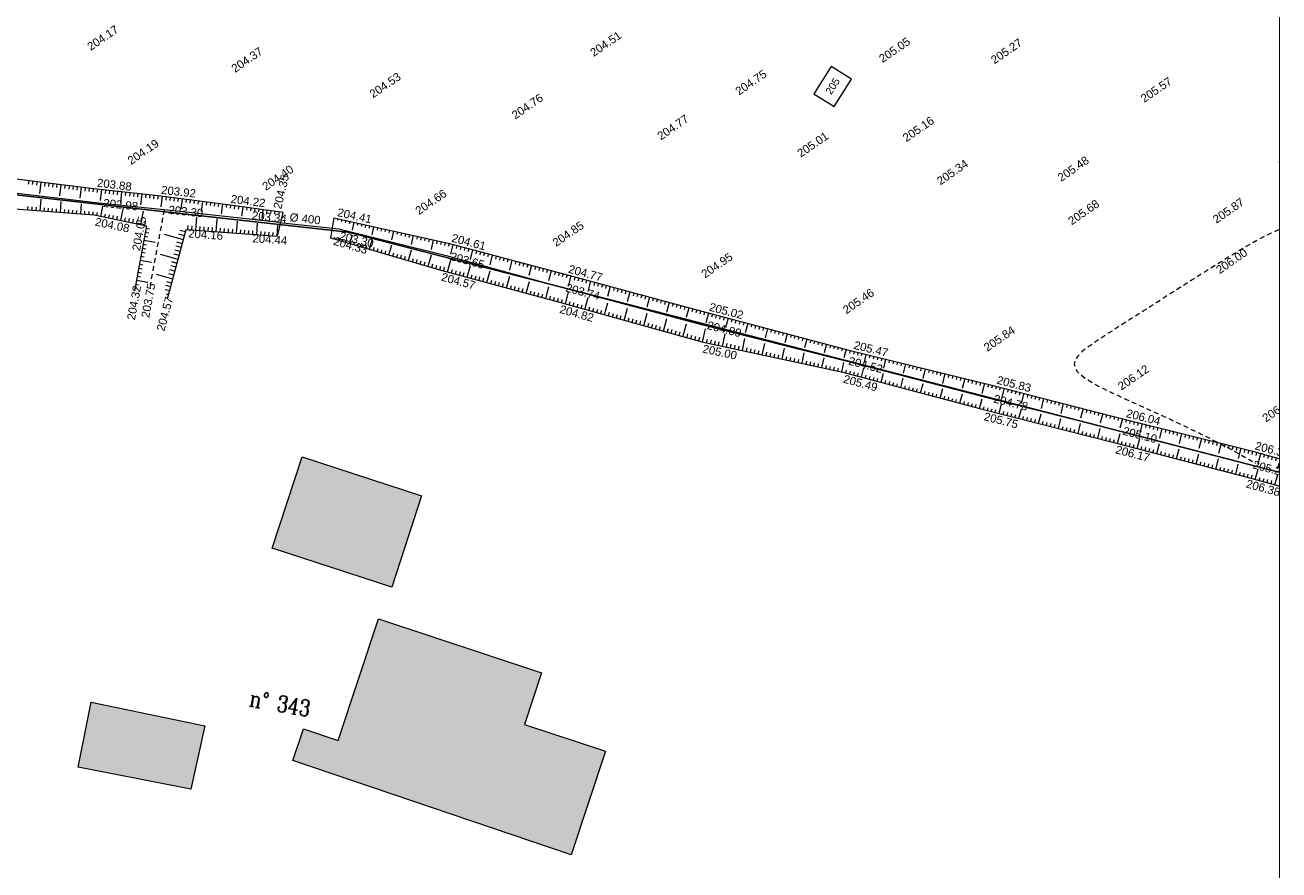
# Model space of a CAD drawing. Header units: millimetres. Extents: x -446952 to 537903, y -185749 to 168493.
# Tile 149 of 155: x 383822 to 537903, y -103947 to -182. Entities that reach past the tile are written whole.
import ezdxf
from ezdxf.xclip import XClip

# ---------------------------------------------------------------- set-up
doc = ezdxf.new("R2010")
doc.units = ezdxf.units.MM
doc.header["$MEASUREMENT"] = 0
doc.header["$XCLIPFRAME"] = 0
doc.linetypes.add('FOSSE', pattern=[1000, 600, -400])
doc.linetypes.add('Wipeout_Contour', pattern=[1000, 0, -1000])
for name, color, linetype in [('02 AF-17-0322 ZAE POMME- CHANTIER-2018-09-26_2_2D - Dessins placés - Géomètre.2D', 7, 'Continuous'), ('02 AF-17-0322 ZAE POMME- CHANTIER-2018-09-26_2_X-PAP-PL_PT_1_TN décapé', 7, 'Continuous'), ('02 AF-17-0322 ZAE POMME- CHANTIER-2018-09-26_2_X-PTS TOPO-TEXTE TOPOALT', 7, 'Continuous'), ('02 AF-17-0322 ZAE POMME- CHANTIER-2018-09-26_2_X-PTS TOPO-TOPOPOINT', 7, 'Continuous'), ('02 AF-17-0322 ZAE POMME- CHANTIER-2018-09-26_2_Y - FDP TOPO-LIMITES_ 98061', 7, 'Continuous'), ('02 AF-17-0322 ZAE POMME- CHANTIER-2018-09-26_2_Y-FDP TOPO-CAD_BATI', 7, 'Continuous'), ('02 AF-17-0322 ZAE POMME- CHANTIER-2018-09-26_2_Y-FDP TOPO-CADASTRE_NUMERO', 7, 'Continuous'), ('02 AF-17-0322 ZAE POMME- CHANTIER-2018-09-26_2_Y-FDP TOPO-CN_1_00', 7, 'Continuous'), ('02 AF-17-0322 ZAE POMME- CHANTIER-2018-09-26_2_Y-FDP TOPO-CN_Cotation', 7, 'Continuous'), ('02 AF-17-0322 ZAE POMME- CHANTIER-2018-09-26_2_Y-FDP TOPO-CN_Cotation Cache des textes', 7, 'Continuous'), ('02 AF-17-0322 ZAE POMME- CHANTIER-2018-09-26_2_Y-FDP TOPO-TOP_AXE_FOSSE', 7, 'Continuous'), ('02 AF-17-0322 ZAE POMME- CHANTIER-2018-09-26_2_Y-FDP TOPO-TOP_BARBULE', 7, 'Continuous'), ('02 AF-17-0322 ZAE POMME- CHANTIER-2018-09-26_2_Y-FDP TOPO-TOP_TALUS', 7, 'Continuous'), ('02 AF-17-0322 ZAE POMME- CHANTIER-2018-09-26_2_Y-RESEAU EXISTANT FDP-TOP_PLUVIAL_400', 7, 'Continuous'), ('02 AF-17-0322 ZAE POMME- CHANTIER-2018-09-26_2_Y-RESEAU EXISTANT FDP-TOP_PLUVIAL_TEXTE', 7, 'Continuous'), ('2D - Dessins placés - Géomètre.2D', 7, 'Continuous')]:
    doc.layers.add(name, color=color, linetype=linetype)
doc.styles.add('STYLE_GENERE_4', font='txt')
doc.styles.add('STYLE_GENERE_5', font='Complex.shx')

# ---------------------------------------------------------------- blocks, each defined once
blk = doc.blocks.new('Dessin_1_2', base_point=(-56559339, -2771872408))
at = {"color": 254, "linetype": 'Wipeout_Contour', "lineweight": 0, "ltscale": 2094265.569888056}
blk.add_wipeout([(-446952, -185749), (537903, -185749), (537903, 168493), (-446952, 168064)], dxfattribs=at).dxf.layer = '02 AF-17-0322 ZAE POMME- CHANTIER-2018-09-26_2_2D - Dessins placés - Géomètre.2D'
at = {"layer": '02 AF-17-0322 ZAE POMME- CHANTIER-2018-09-26_2_Y-FDP TOPO-CAD_BATI', "linetype": 'Continuous', "lineweight": 15}
for points in [[(417857, -53216), (414203, -64429), (428877, -69219), (432540, -58000)], [(416741, -90506), (450923, -102091), (455141, -89374), (445178, -86069), (447276, -79747), (427256, -73105), (422301, -88036), (418032, -86614)], [(391943, -83352), (390347, -91326), (404195, -94019), (405928, -86230)]]:
    blk.add_hatch(color=171, dxfattribs=at).paths.add_polyline_path(points)
at = {"layer": '02 AF-17-0322 ZAE POMME- CHANTIER-2018-09-26_2_X-PTS TOPO-TOPOPOINT', "color": 14, "linetype": 'Continuous', "lineweight": 15, "true_color": 0xa80f02}
for p, q in [((390948, -2508), (390948, -2508)), ((452753, -3243), (452753, -3243)), ((488242, -3990), (488242, -3990)), ((502000, -4140), (502000, -4140)), ((408674, -5199), (408674, -5199)), ((425642, -8318), (425642, -8318)), ((470599, -7987), (470599, -7987)), ((520404, -8883), (520404, -8883)), ((443118, -10927), (443118, -10927)), ((461005, -13492), (461005, -13492)), ((491169, -13714), (491169, -13714)), ((395911, -16513), (395911, -16513)), ((478194, -15614), (478194, -15614)), ((537331, -16947), (537331, -16947)), ((412456, -19687), (412456, -19687)), ((495363, -19006), (495364, -19006)), ((510202, -18587), (510202, -18587)), ((392291, -20288), (392291, -20288)), ((400181, -21169), (400181, -21169)), ((392898, -22073), (392898, -22073)), ((400902, -22893), (400902, -22893)), ((408720, -22274), (408720, -22274)), ((431272, -22669), (431272, -22669)), ((392322, -23507), (392322, -23507)), ((415078, -24441), (415078, -24441)), ((415523, -23197), (415523, -23197)), ((421770, -23860), (421771, -23860)), ((511480, -23926), (511480, -23926)), ((529272, -23729), (529272, -23729)), ((398733, -24855), (398733, -24855)), ((403619, -25293), (403619, -25293)), ((414839, -26110), (414839, -26110)), ((422384, -25219), (422384, -25219)), ((421341, -26314), (421341, -26314)), ((435797, -26981), (435797, -26981)), ((448132, -26580), (448132, -26580)), ((435562, -28498), (435562, -28498)), ((434929, -30268), (434929, -30268)), ((450140, -30794), (450140, -30793)), ((466416, -30440), (466417, -30440)), ((529670, -29922), (529670, -29922)), ((399185, -32123), (399185, -32123)), ((397285, -32808), (397285, -32808)), ((401331, -33793), (401331, -33793)), ((449748, -32365), (449748, -32365)), ((449480, -34231), (449481, -34231)), ((483808, -34846), (483809, -34846)), ((467450, -35454), (467450, -35454)), ((467122, -36990), (467122, -36990)), ((466978, -39100), (466978, -39100)), ((501120, -39462), (501120, -39462)), ((484503, -41359), (484503, -41359)), ((485231, -40159), (485231, -40159)), ((484333, -42796), (484333, -42796)), ((502802, -44430), (502802, -44430)), ((517591, -44222), (517591, -44222)), ((502332, -46022), (502332, -46022)), ((501589, -47411), (501589, -47411)), ((518702, -48537), (518702, -48537)), ((535349, -48139), (535349, -48139)), ((518206, -49959), (518206, -49959)), ((517779, -51478), (517779, -51478)), ((534522, -52490), (534522, -52490)), ((534196, -54094), (534196, -54094)), ((533836, -55667), (533836, -55667))]:
    blk.add_line(p, q, dxfattribs=at)
at = {"layer": '02 AF-17-0322 ZAE POMME- CHANTIER-2018-09-26_2_Y - FDP TOPO-LIMITES_ 98061', "color": 14, "linetype": 'Continuous', "lineweight": 15, "true_color": 0xa80f02, "flags": 128}
for points in [[(537903, -55089), (423536, -25618), (401416, -23168), (362518, -18746), (316405, -13756), (331142, 80568), (334913, 102715), (428557, 136207), (537903, 166187)], [(485611, -185749), (479271, -184342), (458993, -180658), (294447, -150768), (310076, -57695), (316405, -13756), (362518, -18746), (401416, -23168), (423536, -25618), (537903, -55089)]]:
    blk.add_lwpolyline(points, dxfattribs=at)
at = {"layer": '02 AF-17-0322 ZAE POMME- CHANTIER-2018-09-26_2_Y-FDP TOPO-CAD_BATI', "color": 171, "linetype": 'Continuous', "lineweight": 15, "flags": 128}
for points in [[(417858, -53217), (432540, -58001), (428878, -69220), (414203, -64430)], [(416741, -90506), (418032, -86614), (422302, -88036), (427257, -73105), (447277, -79748), (445179, -86069), (455142, -89374), (450924, -102092)], [(391944, -83353), (405928, -86231), (404195, -94020), (390348, -91327)]]:
    blk.add_lwpolyline(points, close=True, dxfattribs=at)
at = {"layer": '02 AF-17-0322 ZAE POMME- CHANTIER-2018-09-26_2_Y-FDP TOPO-CN_1_00', "color": 14, "linetype": 'FOSSE', "lineweight": 15, "true_color": 0xa80f02, "flags": 128}
blk.add_lwpolyline([(537903, -25320), (537670, -25416), (536940, -25747), (536199, -26109), (535435, -26508), (534635, -26947), (533790, -27432), (532888, -27966), (531920, -28553), (530875, -29199), (529742, -29908), (528511, -30683), (527178, -31526), (525766, -32421), (524306, -33348), (522826, -34290), (521358, -35226), (519930, -36137), (518573, -37004), (517317, -37809), (516187, -38536), (515200, -39191), (514363, -39787), (513690, -40333), (513189, -40842), (512872, -41324), (512750, -41791), (512832, -42252), (513127, -42720), (513627, -43200), (514323, -43700), (515204, -44226), (516261, -44783), (517483, -45379), (518860, -46020), (520383, -46712), (522037, -47460), (523799, -48262), (525639, -49115), (527531, -50015), (529447, -50959), (531357, -51945), (533235, -52967), (535052, -54023)], dxfattribs=at)
at = {"layer": '02 AF-17-0322 ZAE POMME- CHANTIER-2018-09-26_2_Y-FDP TOPO-TOP_AXE_FOSSE', "color": 14, "linetype": 'Continuous', "lineweight": 15, "true_color": 0xa80f02, "flags": 128}
for points in [[(415078, -24441), (400902, -22893), (392898, -22073), (377951, -20279), (365494, -18783), (348138, -16697), (332420, -15349), (316792, -13212)], [(422384, -25219), (435562, -28498), (449748, -32365), (467122, -36990), (484503, -41359), (502332, -46022), (518206, -49959), (534196, -54094), (537903, -55089)]]:
    blk.add_lwpolyline(points, dxfattribs=at)
at = {"layer": '02 AF-17-0322 ZAE POMME- CHANTIER-2018-09-26_2_Y-FDP TOPO-TOP_AXE_FOSSE', "color": 14, "linetype": 'FOSSE', "lineweight": 15, "true_color": 0xa80f02, "flags": 128}
blk.add_lwpolyline([(400902, -22893), (399185, -32123)], dxfattribs=at)
at = {"layer": '02 AF-17-0322 ZAE POMME- CHANTIER-2018-09-26_2_Y-FDP TOPO-TOP_BARBULE', "color": 14, "linetype": 'Continuous', "lineweight": 15, "true_color": 0xa80f02}
for p, q in [((384266, -19304), (384216, -19714)), ((384762, -19365), (384712, -19774)), ((385258, -19425), (385208, -19835)), ((385755, -19486), (385587, -20850)), ((386251, -19547), (386201, -19956)), ((386747, -19608), (386697, -20016)), ((387243, -19669), (387193, -20077)), ((387740, -19730), (387690, -20138)), ((388236, -19791), (388069, -21149)), ((388732, -19851), (388682, -20259)), ((389229, -19912), (389179, -20319)), ((389725, -19973), (389675, -20380)), ((390221, -20034), (390171, -20440)), ((390717, -20095), (390552, -21448)), ((391214, -20156), (391164, -20561)), ((391710, -20216), (391660, -20622)), ((392206, -20277), (392157, -20682)), ((392703, -20334), (392658, -20740)), ((393200, -20389), (393049, -21746)), ((393697, -20445), (393652, -20851)), ((394194, -20500), (394149, -20905)), ((394691, -20556), (394646, -20959)), ((395188, -20611), (395143, -21014)), ((395685, -20667), (395535, -22005)), ((396181, -20722), (396137, -21123)), ((396678, -20778), (396634, -21177)), ((397175, -20833), (397131, -21231)), ((397672, -20889), (397628, -21286)), ((398169, -20944), (398022, -22264)), ((398666, -21000), (398622, -21394)), ((399163, -21055), (399119, -21449)), ((399660, -21111), (399616, -21503)), ((400157, -21166), (400113, -21558)), ((400653, -21230), (400485, -22523)), ((401149, -21294), (401099, -21679)), ((401644, -21358), (401595, -21741)), ((402140, -21422), (402091, -21802)), ((402636, -21487), (402587, -21864)), ((403132, -21551), (402970, -22801)), ((384179, -22887), (384212, -22445)), ((384677, -22925), (384710, -22488)), ((385176, -22963), (385209, -22531)), ((385674, -23001), (385782, -21578)), ((386173, -23039), (386205, -22617)), ((386671, -23077), (386703, -22661)), ((387170, -23115), (387201, -22704)), ((387668, -23153), (387699, -22747)), ((388167, -23191), (388269, -21855)), ((388666, -23229), (388696, -22833)), ((389164, -23267), (389194, -22876)), ((389663, -23305), (389692, -22919)), ((390161, -23343), (390190, -22963)), ((390660, -23381), (390755, -22131)), ((391158, -23419), (391186, -23049)), ((391657, -23456), (391685, -23092)), ((393137, -23678), (393397, -22440)), ((395584, -24193), (395887, -22748)), ((398030, -24707), (398377, -23056)), ((403628, -21615), (403580, -21988)), ((404124, -21679), (404076, -22050)), ((404620, -21743), (404572, -22111)), ((405115, -21807), (405068, -22173)), ((405611, -21872), (405455, -23083)), ((406107, -21936), (406060, -22297)), ((406603, -22000), (406557, -22359)), ((407099, -22064), (407053, -22420)), ((407595, -22128), (407549, -22482)), ((408091, -22193), (407939, -23364)), ((408587, -22257), (408541, -22606)), ((409082, -22323), (409035, -22669)), ((409577, -22391), (409531, -22734)), ((410073, -22458), (410027, -22798)), ((410568, -22526), (410416, -23647)), ((411064, -22593), (411018, -22926)), ((411559, -22661), (411514, -22991)), ((412055, -22728), (412010, -23055)), ((412550, -22796), (412506, -23119)), ((413045, -22863), (412900, -23932)), ((413541, -22930), (413498, -23248)), ((414036, -22998), (413994, -23312)), ((414532, -23065), (414489, -23377)), ((392155, -23494), (392183, -23135)), ((392648, -23576), (392723, -23217)), ((393626, -23781), (393707, -23397)), ((394116, -23884), (394199, -23488)), ((394605, -23987), (394691, -23578)), ((395094, -24090), (395183, -23669)), ((396073, -24295), (396167, -23850)), ((396562, -24398), (396659, -23940)), ((397052, -24501), (397151, -24031)), ((397541, -24604), (397642, -24121)), ((398520, -24810), (398626, -24302)), ((404813, -25380), (404932, -23745)), ((407307, -25561), (407421, -23998)), ((409800, -25743), (409909, -24252)), ((412293, -25925), (412397, -24506)), ((415027, -23133), (414985, -23441)), ((422259, -23969), (422224, -24125)), ((422747, -24077), (422684, -24358)), ((423235, -24186), (423172, -24469)), ((423723, -24295), (423659, -24581)), ((424211, -24403), (423997, -25366)), ((424699, -24512), (424634, -24804)), ((425187, -24620), (425121, -24915)), ((398504, -26115), (398921, -26192)), ((398593, -25624), (399011, -25700)), ((398683, -25132), (399101, -25208)), ((403280, -26551), (400950, -25923)), ((403410, -26068), (402702, -25877)), ((403540, -25585), (402823, -25392)), ((403816, -25307), (403852, -24808)), ((404315, -25343), (404351, -24849)), ((405312, -25416), (405347, -24930)), ((405811, -25452), (405846, -24970)), ((406309, -25489), (406344, -25011)), ((406808, -25525), (406842, -25052)), ((407805, -25598), (407839, -25133)), ((408304, -25634), (408337, -25174)), ((408803, -25670), (408836, -25214)), ((409301, -25707), (409334, -25255)), ((410299, -25779), (410331, -25336)), ((410797, -25816), (410829, -25377)), ((411296, -25852), (411328, -25418)), ((411795, -25888), (411826, -25458)), ((412792, -25961), (412823, -25540)), ((413291, -25997), (413321, -25580)), ((413789, -26034), (413819, -25621)), ((414288, -26070), (414318, -25662)), ((414787, -26107), (414885, -24759)), ((423741, -27012), (424057, -25927)), ((425675, -24729), (425609, -25027)), ((426163, -24837), (426096, -25138)), ((426651, -24946), (426426, -25958)), ((427139, -25055), (427071, -25361)), ((427627, -25163), (427558, -25473)), ((428115, -25272), (428046, -25584)), ((428603, -25380), (428533, -25696)), ((429091, -25489), (428855, -26550)), ((429580, -25598), (429508, -25919)), ((430068, -25706), (429996, -26030)), ((430556, -25815), (430483, -26142)), ((431044, -25923), (430970, -26253)), ((431532, -26032), (431285, -27141)), ((432020, -26140), (431945, -26476)), ((398235, -27591), (398651, -27667)), ((398325, -27099), (398741, -27175)), ((398414, -26607), (399805, -26861)), ((403021, -27516), (402340, -27333)), ((403151, -27033), (402461, -26848)), ((421821, -26454), (421885, -26231)), ((422301, -26593), (422392, -26281)), ((422781, -26733), (422873, -26416)), ((423261, -26873), (423354, -26552)), ((424221, -27152), (424317, -26822)), ((424701, -27292), (424799, -26957)), ((425181, -27432), (425280, -27092)), ((425661, -27571), (425761, -27227)), ((426142, -27711), (426479, -26550)), ((426622, -27851), (426724, -27498)), ((427102, -27990), (427206, -27633)), ((428542, -28409), (428902, -27173)), ((432508, -26249), (432433, -26588)), ((432996, -26358), (432920, -26699)), ((433484, -26466), (433407, -26811)), ((433972, -26575), (433714, -27733)), ((434460, -26683), (434382, -27034)), ((434948, -26792), (434870, -27145)), ((435436, -26901), (435357, -27257)), ((435923, -27014), (435829, -27369)), ((436406, -27143), (436092, -28326)), ((436890, -27271), (436795, -27627)), ((437373, -27400), (437278, -27756)), ((437856, -27528), (437761, -27885)), ((438339, -27657), (438244, -28014)), ((397966, -29067), (399349, -29319)), ((398056, -28575), (398471, -28651)), ((398145, -28083), (398561, -28159)), ((402631, -28965), (400453, -28379)), ((402501, -29447), (401857, -29274)), ((402761, -28482), (402098, -28304)), ((402891, -27999), (402219, -27818)), ((427582, -28130), (427687, -27768)), ((428062, -28270), (428169, -27903)), ((429022, -28549), (429131, -28173)), ((429502, -28689), (429613, -28309)), ((429982, -28828), (430094, -28444)), ((430462, -28968), (430576, -28579)), ((430942, -29108), (431324, -27796)), ((431423, -29247), (431538, -28849)), ((431903, -29387), (432020, -28984)), ((432383, -29527), (432501, -29120)), ((432863, -29667), (432983, -29255)), ((433343, -29806), (433747, -28419)), ((435747, -30491), (436141, -29045)), ((438822, -27785), (438505, -28980)), ((439306, -27913), (439210, -28273)), ((439789, -28042), (439693, -28402)), ((440272, -28170), (440176, -28531)), ((440755, -28299), (440659, -28660)), ((441239, -28427), (440918, -29635)), ((441722, -28556), (441625, -28919)), ((442205, -28684), (442108, -29048)), ((442688, -28813), (442591, -29177)), ((443171, -28941), (443074, -29306)), ((443655, -29070), (443331, -30289)), ((444138, -29198), (444040, -29564)), ((397697, -30543), (398111, -30618)), ((397787, -30051), (398201, -30126)), ((397877, -29559), (398291, -29634)), ((402111, -30896), (401494, -30730)), ((402241, -30413), (401615, -30245)), ((402371, -29930), (401736, -29759)), ((433823, -29946), (433945, -29525)), ((434303, -30086), (434427, -29660)), ((434783, -30225), (434908, -29795)), ((435265, -30359), (435383, -29925)), ((436230, -30622), (436348, -30188)), ((436712, -30753), (436830, -30320)), ((437195, -30885), (437313, -30451)), ((437677, -31016), (437795, -30582)), ((438159, -31148), (438553, -29702)), ((440572, -31805), (440965, -30359)), ((444621, -29326), (444523, -29694)), ((445104, -29455), (445006, -29823)), ((445588, -29583), (445490, -29952)), ((446071, -29712), (445743, -30943)), ((446554, -29840), (446456, -30210)), ((447037, -29969), (446939, -30340)), ((447520, -30097), (447422, -30469)), ((448004, -30226), (447905, -30598)), ((448487, -30354), (448156, -31598)), ((448970, -30482), (448871, -30856)), ((449453, -30611), (449354, -30985)), ((449937, -30739), (449837, -31115)), ((397429, -32018), (397755, -32078)), ((397518, -31526), (398894, -31777)), ((397608, -31035), (398021, -31110)), ((401981, -31379), (399957, -30834)), ((401721, -32344), (401132, -32186)), ((401851, -31862), (401253, -31701)), ((438642, -31279), (438760, -30845)), ((439124, -31410), (439242, -30977)), ((439607, -31542), (439725, -31108)), ((440089, -31673), (440207, -31240)), ((441054, -31936), (441172, -31502)), ((441536, -32067), (441655, -31634)), ((442019, -32199), (442137, -31765)), ((442501, -32330), (442619, -31897)), ((442984, -32462), (443377, -31017)), ((443466, -32593), (443584, -32159)), ((443949, -32724), (444067, -32291)), ((445396, -33118), (445789, -31674)), ((447808, -33775), (448201, -32331)), ((450419, -30869), (450318, -31244)), ((450902, -30999), (450566, -32248)), ((451385, -31129), (451284, -31503)), ((451868, -31259), (451767, -31633)), ((452351, -31389), (452250, -31762)), ((452834, -31519), (452733, -31892)), ((453316, -31649), (452981, -32892)), ((453799, -31779), (453699, -32151)), ((454282, -31909), (454182, -32281)), ((454765, -32039), (454665, -32411)), ((455248, -32169), (455147, -32540)), ((455730, -32299), (455397, -33537)), ((397339, -32510), (397462, -32533)), ((401591, -32827), (401040, -32679)), ((401461, -33310), (401186, -33236)), ((444431, -32856), (444549, -32422)), ((444913, -32987), (445031, -32554)), ((445878, -33250), (445996, -32817)), ((446361, -33381), (446479, -32948)), ((446843, -33513), (446961, -33079)), ((447326, -33644), (447444, -33211)), ((448290, -33907), (448408, -33474)), ((448773, -34038), (448891, -33605)), ((449255, -34170), (449373, -33736)), ((449737, -34302), (449858, -33869)), ((450219, -34437), (450622, -32987)), ((452627, -35107), (453037, -33635)), ((456213, -32429), (456113, -32800)), ((456696, -32559), (456596, -32930)), ((457179, -32689), (457079, -33059)), ((457662, -32819), (457562, -33189)), ((458144, -32949), (457812, -34181)), ((458627, -33079), (458528, -33448)), ((459110, -33209), (459011, -33578)), ((459593, -33339), (459493, -33708)), ((460076, -33469), (459976, -33837)), ((460558, -33599), (460228, -34826)), ((461041, -33729), (460942, -34097)), ((461524, -33859), (461425, -34226)), ((450701, -34571), (450822, -34134)), ((451182, -34705), (451304, -34267)), ((451664, -34839), (451786, -34400)), ((452146, -34973), (452268, -34533)), ((453109, -35241), (453232, -34798)), ((453591, -35375), (453714, -34931)), ((454073, -35509), (454196, -35064)), ((454554, -35643), (454679, -35196)), ((455036, -35777), (455451, -34284)), ((457444, -36447), (457866, -34933)), ((462007, -33989), (461908, -34356)), ((462490, -34119), (462391, -34486)), ((462972, -34249), (462643, -35471)), ((463455, -34379), (463357, -34745)), ((463938, -34509), (463839, -34875)), ((464421, -34639), (464322, -35004)), ((464904, -34769), (464805, -35134)), ((465386, -34899), (465059, -36115)), ((465869, -35029), (465771, -35393)), ((466352, -35159), (466254, -35523)), ((466835, -35289), (466737, -35653)), ((467318, -35419), (467220, -35782)), ((455518, -35911), (455643, -35462)), ((455999, -36045), (456125, -35595)), ((456481, -36179), (456607, -35727)), ((456963, -36313), (457089, -35860)), ((457926, -36581), (458053, -36125)), ((458408, -36715), (458535, -36258)), ((458890, -36849), (459017, -36391)), ((459371, -36983), (459499, -36524)), ((459853, -37117), (460280, -35581)), ((460335, -37251), (460463, -36789)), ((460816, -37385), (460945, -36922)), ((462261, -37787), (462695, -36230)), ((464670, -38458), (465109, -36878)), ((467801, -35547), (467481, -36758)), ((468284, -35675), (468189, -36037)), ((468768, -35803), (468672, -36163)), ((469251, -35931), (469156, -36290)), ((469734, -36059), (469640, -36416)), ((470218, -36187), (469904, -37373)), ((470701, -36314), (470607, -36669)), ((471184, -36442), (471091, -36795)), ((471668, -36570), (471575, -36922)), ((472151, -36698), (472059, -37048)), ((472635, -36826), (472327, -37989)), ((473118, -36954), (473026, -37301)), ((461298, -37519), (461427, -37055)), ((461780, -37653), (461909, -37187)), ((462743, -37921), (462874, -37453)), ((463225, -38056), (463356, -37586)), ((463707, -38190), (463838, -37718)), ((464188, -38324), (464320, -37851)), ((465152, -38592), (465284, -38117)), ((465633, -38726), (465766, -38249)), ((466115, -38860), (466248, -38382)), ((466597, -38994), (466730, -38515)), ((467080, -39122), (467426, -37495)), ((469525, -39642), (469856, -38087)), ((473601, -37082), (473510, -37428)), ((474085, -37210), (473994, -37554)), ((474568, -37338), (474477, -37681)), ((475051, -37465), (474750, -38604)), ((475535, -37593), (475445, -37933)), ((476018, -37721), (475929, -38060)), ((476502, -37849), (476412, -38186)), ((476985, -37977), (476896, -38313)), ((477468, -38105), (477173, -39220)), ((477952, -38233), (477864, -38566)), ((478435, -38361), (478347, -38692)), ((478918, -38488), (478831, -38819)), ((467569, -39226), (467672, -38742)), ((468058, -39330), (468160, -38851)), ((468547, -39434), (468648, -38959)), ((469036, -39538), (469136, -39067)), ((470014, -39747), (470113, -39284)), ((470503, -39851), (470601, -39393)), ((470992, -39955), (471089, -39501)), ((471481, -40059), (471577, -39610)), ((471970, -40163), (472286, -38679)), ((472459, -40267), (472553, -39826)), ((472948, -40371), (473041, -39935)), ((473437, -40476), (473529, -40043)), ((474415, -40684), (474716, -39271)), ((476861, -41205), (477146, -39863)), ((479402, -38616), (479315, -38945)), ((479885, -38744), (479596, -39835)), ((480368, -38872), (480282, -39198)), ((480852, -39000), (480766, -39324)), ((481335, -39128), (481250, -39451)), ((481819, -39256), (481734, -39577)), ((482302, -39384), (482020, -40451)), ((482785, -39511), (482701, -39830)), ((483269, -39639), (483185, -39957)), ((483752, -39767), (483669, -40083)), ((484235, -39895), (484152, -40209)), ((484719, -40023), (484443, -41066)), ((473926, -40580), (474018, -40152)), ((474904, -40788), (474994, -40369)), ((475393, -40892), (475482, -40477)), ((475883, -40996), (475970, -40585)), ((476372, -41101), (476458, -40694)), ((477350, -41309), (477434, -40911)), ((477839, -41413), (477923, -41019)), ((478328, -41517), (478411, -41128)), ((478817, -41621), (478899, -41236)), ((479306, -41726), (479576, -40455)), ((479795, -41830), (479875, -41453)), ((480284, -41934), (480363, -41561)), ((481751, -42246), (482006, -41047)), ((485202, -40151), (485120, -40463)), ((485688, -40270), (485611, -40585)), ((486174, -40388), (486096, -40706)), ((486660, -40506), (486582, -40826)), ((487145, -40624), (486885, -41697)), ((487631, -40742), (487552, -41066)), ((488117, -40860), (488038, -41186)), ((488603, -40978), (488523, -41306)), ((489089, -41096), (489009, -41426)), ((489575, -41215), (489306, -42321)), ((490060, -41333), (489979, -41667)), ((490546, -41451), (490465, -41787)), ((491032, -41569), (490950, -41907)), ((480773, -42038), (480851, -41670)), ((481262, -42142), (481339, -41778)), ((482240, -42350), (482316, -41995)), ((482729, -42455), (482804, -42104)), ((483218, -42559), (483292, -42212)), ((483707, -42663), (483780, -42320)), ((484196, -42767), (484436, -41640)), ((484681, -42889), (484770, -42556)), ((485164, -43018), (485253, -42685)), ((485647, -43148), (485736, -42814)), ((486130, -43277), (486219, -42942)), ((486613, -43406), (486912, -42288)), ((489028, -44052), (489330, -42923)), ((491518, -41687), (491435, -42027)), ((492004, -41805), (491727, -42945)), ((492490, -41923), (492406, -42267)), ((492976, -42041), (492891, -42388)), ((493461, -42160), (493377, -42508)), ((493947, -42278), (493862, -42628)), ((494433, -42396), (494148, -43570)), ((494919, -42514), (494833, -42868)), ((495405, -42632), (495318, -42988)), ((495891, -42750), (495804, -43108)), ((496376, -42868), (496289, -43228)), ((496862, -42986), (496569, -44194)), ((497348, -43105), (497260, -43469)), ((487096, -43535), (487186, -43199)), ((487579, -43664), (487669, -43328)), ((488062, -43793), (488152, -43456)), ((488545, -43923), (488635, -43585)), ((489511, -44181), (489602, -43842)), ((489994, -44310), (490085, -43970)), ((490477, -44439), (490568, -44099)), ((490960, -44568), (491051, -44227)), ((491443, -44698), (491748, -43559)), ((491926, -44827), (492018, -44484)), ((492409, -44956), (492501, -44613)), ((493858, -45343), (494166, -44194)), ((497834, -43223), (497745, -43589)), ((498320, -43341), (498230, -43709)), ((498806, -43459), (498716, -43829)), ((499292, -43577), (498990, -44818)), ((499777, -43695), (499686, -44069)), ((500263, -43813), (500172, -44190)), ((500749, -43931), (500657, -44310)), ((501235, -44050), (501142, -44430)), ((501721, -44168), (501411, -45442)), ((502207, -44286), (502113, -44670)), ((502692, -44404), (502599, -44790)), ((503177, -44527), (503078, -44912)), ((503661, -44652), (503562, -45036)), ((492892, -45085), (492984, -44741)), ((493375, -45214), (493467, -44870)), ((494341, -45472), (494434, -45127)), ((494824, -45602), (494917, -45256)), ((495307, -45731), (495400, -45384)), ((495790, -45860), (495883, -45513)), ((496273, -45989), (496584, -44829)), ((496756, -46118), (496850, -45770)), ((497240, -46247), (497333, -45898)), ((497723, -46377), (497816, -46027)), ((498206, -46506), (498299, -46155)), ((498689, -46635), (499002, -45464)), ((501104, -47281), (501420, -46099)), ((504145, -44777), (503816, -46051)), ((504629, -44902), (504531, -45284)), ((505113, -45027), (505015, -45407)), ((505598, -45153), (505500, -45531)), ((506082, -45278), (505984, -45655)), ((506566, -45403), (506242, -46658)), ((507050, -45528), (506953, -45903)), ((507534, -45653), (507437, -46027)), ((508018, -45778), (507922, -46151)), ((508502, -45903), (508406, -46275)), ((508986, -46028), (508667, -47264)), ((509471, -46153), (509375, -46523)), ((499172, -46764), (499266, -46412)), ((499655, -46893), (499749, -46541)), ((500138, -47022), (500232, -46669)), ((500621, -47152), (500715, -46798)), ((501587, -47410), (501682, -47055)), ((502072, -47532), (502161, -47176)), ((502557, -47654), (502646, -47298)), ((503042, -47775), (503131, -47419)), ((503527, -47897), (503825, -46708)), ((504011, -48019), (504101, -47662)), ((505951, -48506), (506251, -47311)), ((509955, -46278), (509859, -46647)), ((510439, -46403), (510344, -46770)), ((510923, -46528), (510828, -46894)), ((511407, -46653), (511092, -47871)), ((511891, -46778), (511797, -47142)), ((512375, -46903), (512281, -47266)), ((512859, -47028), (512766, -47390)), ((513343, -47153), (513250, -47514)), ((513828, -47278), (513518, -48477)), ((514312, -47403), (514219, -47762)), ((514796, -47528), (514703, -47886)), ((515280, -47653), (515188, -48010)), ((504496, -48141), (504586, -47783)), ((504981, -48263), (505071, -47905)), ((505466, -48385), (505556, -48026)), ((506436, -48628), (506526, -48269)), ((506921, -48750), (507011, -48391)), ((507406, -48872), (507496, -48512)), ((507891, -48994), (507981, -48634)), ((508376, -49115), (508677, -47915)), ((508861, -49237), (508951, -48877)), ((509346, -49359), (509436, -48998)), ((509831, -49481), (509921, -49120)), ((510316, -49603), (510406, -49241)), ((510800, -49725), (511104, -48518)), ((513225, -50334), (513530, -49121)), ((515764, -47778), (515672, -48133)), ((516248, -47903), (515943, -49084)), ((516732, -48028), (516641, -48381)), ((517216, -48153), (517125, -48505)), ((517700, -48278), (517610, -48629)), ((518185, -48403), (518094, -48753)), ((518669, -48528), (518368, -49691)), ((519154, -48650), (519066, -49000)), ((519639, -48771), (519551, -49122)), ((520124, -48892), (520036, -49245)), ((520609, -49013), (520521, -49367)), ((521094, -49135), (520799, -50316)), ((521579, -49256), (521490, -49611)), ((511285, -49846), (511376, -49484)), ((511770, -49968), (511861, -49606)), ((512255, -50090), (512346, -49727)), ((512740, -50212), (512831, -49849)), ((513710, -50455), (513802, -50091)), ((514195, -50577), (514287, -50213)), ((514680, -50699), (514772, -50334)), ((515165, -50821), (515257, -50456)), ((515650, -50943), (515956, -49725)), ((516135, -51065), (516227, -50699)), ((516620, -51186), (516712, -50820)), ((518074, -51555), (518392, -50333)), ((522064, -49377), (521975, -49733)), ((522549, -49498), (522460, -49855)), ((523034, -49619), (522945, -49978)), ((523519, -49741), (523220, -50938)), ((524005, -49862), (523915, -50222)), ((524490, -49983), (524399, -50344)), ((524975, -50104), (524884, -50466)), ((525460, -50225), (525369, -50588)), ((525945, -50347), (525642, -51560)), ((526430, -50468), (526339, -50833)), ((526915, -50589), (526824, -50955)), ((527400, -50710), (527309, -51077)), ((527885, -50832), (527793, -51199)), ((517105, -51308), (517197, -50942)), ((517590, -51430), (517682, -51063)), ((518558, -51681), (518653, -51314)), ((519041, -51807), (519137, -51440)), ((519525, -51933), (519621, -51566)), ((520009, -52059), (520105, -51692)), ((520493, -52186), (520812, -50960)), ((520977, -52312), (521073, -51944)), ((521460, -52438), (521556, -52070)), ((521944, -52564), (522040, -52196)), ((522428, -52691), (522524, -52322)), ((522912, -52817), (523233, -51587)), ((525331, -53448), (525653, -52214)), ((528370, -50953), (528063, -52182)), ((528855, -51074), (528763, -51444)), ((529340, -51195), (529248, -51566)), ((529826, -51316), (529733, -51688)), ((530311, -51438), (530218, -51810)), ((530796, -51559), (530485, -52803)), ((531281, -51680), (531187, -52054)), ((531766, -51801), (531672, -52177)), ((532251, -51923), (532157, -52299)), ((532736, -52044), (532642, -52421)), ((533221, -52165), (532906, -53425)), ((533706, -52286), (533612, -52665)), ((523396, -52943), (523492, -52574)), ((523879, -53069), (523976, -52700)), ((524363, -53195), (524460, -52826)), ((524847, -53322), (524944, -52952)), ((525815, -53574), (525911, -53204)), ((526299, -53700), (526395, -53330)), ((526782, -53827), (526879, -53456)), ((527266, -53953), (527363, -53582)), ((527750, -54079), (528073, -52841)), ((528234, -54205), (528331, -53834)), ((530169, -54710), (530493, -53468)), ((534191, -52407), (534096, -52787)), ((534676, -52532), (534573, -52910)), ((535158, -52662), (535056, -53041)), ((535641, -52793), (535299, -54053)), ((536123, -52924), (536021, -53302)), ((536606, -53055), (536504, -53432)), ((537089, -53186), (536986, -53563)), ((537571, -53316), (537469, -53693)), ((528718, -54331), (528815, -53960)), ((529201, -54458), (529298, -54086)), ((529685, -54584), (529782, -54212)), ((530653, -54836), (530750, -54463)), ((531137, -54963), (531234, -54589)), ((531620, -55089), (531718, -54715)), ((532104, -55215), (532202, -54841)), ((532588, -55341), (532913, -54095)), ((533072, -55467), (533169, -55093)), ((533556, -55594), (533653, -55219)), ((534039, -55722), (534140, -55348)), ((535004, -55984), (535343, -54737)), ((537416, -56640), (537757, -55387)), ((537903, -54003), (537714, -54702)), ((534521, -55853), (534623, -55479)), ((535486, -56116), (535588, -55741)), ((535969, -56247), (536071, -55872)), ((536451, -56378), (536553, -56003)), ((536934, -56509), (537036, -56133)), ((537899, -56772), (537903, -56755))]:
    blk.add_line(p, q, dxfattribs=at)
at = {"layer": '02 AF-17-0322 ZAE POMME- CHANTIER-2018-09-26_2_Y-FDP TOPO-TOP_TALUS', "color": 14, "linetype": 'Continuous', "lineweight": 15, "true_color": 0xa80f02, "flags": 128}
for points in [[(415523, -23200), (408720, -22274), (400181, -21169), (392291, -20288), (378392, -18584), (365280, -16893), (347962, -14953), (330635, -12902), (321203, -11916), (319073, -11501, -0.2312463), (318790, -10600), (321204, 4681), (324204, 22597), (326464, 40064), (329185, 57824), (332473, 81006)], [(316232, -30334), (318093, -16349, -0.4820286), (319228, -15669), (323431, -15993), (332049, -16992), (347830, -18329), (364932, -20581), (377642, -22390), (392322, -23507), (398733, -24855), (397285, -32808)]]:
    blk.add_lwpolyline(points, format="xyb", dxfattribs=at)
for points in [[(414839, -26110), (415523, -23197)], [(421770, -23860), (421341, -26314)], [(421770, -23860), (435797, -26981), (450140, -30794), (467450, -35454), (485231, -40159), (502802, -44430), (518702, -48537), (534522, -52490), (537903, -53406)], [(401331, -33793), (403619, -25293), (414839, -26110)], [(421341, -26314), (434929, -30268), (449480, -34231), (466978, -39100), (484333, -42796), (501589, -47411), (517779, -51478), (533836, -55667), (537903, -56773)]]:
    blk.add_lwpolyline(points, dxfattribs=at)
at = {"layer": '02 AF-17-0322 ZAE POMME- CHANTIER-2018-09-26_2_Y-RESEAU EXISTANT FDP-TOP_PLUVIAL_400', "color": 122, "linetype": 'Continuous', "lineweight": 15, "true_color": 0x00d59f, "flags": 128}
blk.add_lwpolyline([(415078, -24441), (422384, -25219)], dxfattribs=at)
at = {"layer": '02 AF-17-0322 ZAE POMME- CHANTIER-2018-09-26_2_X-PTS TOPO-TEXTE TOPOALT', "color": 14, "linetype": 'Continuous', "lineweight": 15, "true_color": 0xa80f02, "char_height": 1000, "style": 'STYLE_GENERE_4'}
for s, insert, attachment_point, rotation in [('\\A1;{\\pql;\\fArial|b0|i0|c0|p38;204.17}', (391329, -2549), 1, 34.52707), ('\\A1;{\\pql;\\fArial|b0|i0|c0|p38;204.51}', (453134, -3284), 1, 34.52707), ('\\A1;{\\pql;\\fArial|b0|i0|c0|p38;204.37}', (409056, -5240), 1, 34.52707), ('\\A1;{\\pql;\\fArial|b0|i0|c0|p38;205.05}', (488624, -4031), 1, 34.52707), ('\\A1;{\\pql;\\fArial|b0|i0|c0|p38;205.27}', (502381, -4181), 1, 34.52707), ('\\A1;{\\pql;\\fArial|b0|i0|c0|p38;204.53}', (426023, -8359), 1, 34.52707), ('\\A1;{\\pql;\\fArial|b0|i0|c0|p38;204.75}', (470980, -8028), 1, 34.52707), ('\\A1;{\\pql;\\fArial|b0|i0|c0|p38;205.57}', (520785, -8924), 1, 34.52707), ('\\A1;{\\pql;\\fArial|b0|i0|c0|p38;204.76}', (443499, -10969), 1, 34.52707), ('\\A1;{\\pql;\\fArial|b0|i0|c0|p38;204.77}', (461387, -13533), 1, 34.52707), ('\\A1;{\\pql;\\fArial|b0|i0|c0|p38;205.16}', (491551, -13755), 1, 34.52707), ('\\A1;{\\pql;\\fArial|b0|i0|c0|p38;205.01}', (478575, -15655), 1, 34.52707), ('\\A1;{\\pql;\\fArial|b0|i0|c0|p38;204.19}', (396292, -16554), 1, 34.52707), ('\\A1;{\\pql;\\fArial|b0|i0|c0|p38;205.76}', (537712, -16988), 1, 34.52707), ('\\A1;{\\pql;\\fArial|b0|i0|c0|p38;205.34}', (495745, -19047), 1, 34.52707), ('\\A1;{\\pql;\\fArial|b0|i0|c0|p38;205.48}', (510583, -18628), 1, 34.52707), ('\\A1;{\\pql;\\fArial|b0|i0|c0|p38;204.40}', (412837, -19728), 1, 34.52707), ('\\A1;{\\pql;\\fArial|b0|i0|c0|p38;203.88}', (392615, -20035), 7, 353.00974), ('\\A1;{\\pql;\\fArial|b0|i0|c0|p38;203.92}', (400503, -20913), 7, 353.62832), ('\\A1;{\\pql;\\fArial|b0|i0|c0|p38;204.35}', (415308, -22848), 7, 76.77758), ('\\A1;{\\pql;\\fArial|b0|i0|c0|p38;202.98}', (393447, -22019), 4, 354.1544), ('\\A1;{\\pql;\\fArial|b0|i0|c0|p38;204.22}', (409046, -22023), 7, 352.62494), ('\\A1;{\\pql;\\fArial|b0|i0|c0|p38;204.66}', (431654, -22710), 1, 34.52707), ('\\A1;{\\pql;\\fArial|b0|i0|c0|p38;205.87}', (529653, -23770), 1, 34.52707), ('\\A1;{\\pql;\\fArial|b0|i0|c0|p38;203.30}', (401452, -22842), 4, 353.76714), ('\\A1;{\\pql;\\fArial|b0|i0|c0|p38;203.34}', (411715, -23539), 4, 353.76714), ('\\A1;{\\pql;\\fArial|b0|i0|c0|p38;204.41}', (422118, -23640), 7, 347.45711), ('\\A1;{\\pql;\\fArial|b0|i0|c0|p38;205.68}', (511861, -23967), 1, 34.52707), ('\\A1;{\\pql;\\fArial|b0|i0|c0|p38;204.08}', (392556, -23812), 1, 348.12929), ('\\A1;{\\pql;\\fArial|b0|i0|c0|p38;204.05}', (396962, -27790), 1, 79.67743), ('\\A1;{\\pql;\\fArial|b0|i0|c0|p38;204.85}', (448513, -26621), 1, 34.52707), ('\\A1;{\\pql;\\fArial|b0|i0|c0|p38;204.16}', (403840, -26271), 7, 355.83147), ('\\A1;{\\pql;\\fArial|b0|i0|c0|p38;204.44}', (411736, -26858), 7, 355.83147), ('\\A1;{\\pql;\\fArial|b0|i0|c0|p38;203.30}', (422607, -25531), 1, 346.309), ('\\A1;{\\pql;\\fArial|b0|i0|c0|p38;204.61}', (436153, -26775), 7, 345.11413), ('\\A1;{\\pql;\\fArial|b0|i0|c0|p38;204.33}', (421635, -27162), 7, 344.13686), ('\\A1;{\\pql;\\fArial|b0|i0|c0|p38;206.00}', (530051, -29963), 1, 34.52707), ('\\A1;{\\pql;\\fArial|b0|i0|c0|p38;203.65}', (436112, -28535), 4, 344.75474), ('\\A1;{\\pql;\\fArial|b0|i0|c0|p38;204.95}', (466798, -30481), 1, 34.52707), ('\\A1;{\\pql;\\fArial|b0|i0|c0|p38;204.57}', (435144, -30585), 1, 344.7641), ('\\A1;{\\pql;\\fArial|b0|i0|c0|p38;204.77}', (450497, -30588), 7, 344.92972), ('\\A1;{\\pql;\\fArial|b0|i0|c0|p38;204.32}', (396335, -36297), 1, 79.67743), ('\\A1;{\\pql;\\fArial|b0|i0|c0|p38;203.75}', (398582, -36111), 4, 79.46234), ('\\A1;{\\pql;\\fArial|b0|i0|c0|p38;203.74}', (450299, -32398), 4, 345.09242), ('\\A1;{\\pql;\\fArial|b0|i0|c0|p38;204.57}', (400940, -37854), 7, 74.93352), ('\\A1;{\\pql;\\fArial|b0|i0|c0|p38;205.46}', (484190, -34887), 1, 34.52707), ('\\A1;{\\pql;\\fArial|b0|i0|c0|p38;204.82}', (449694, -34550), 1, 344.45018), ('\\A1;{\\pql;\\fArial|b0|i0|c0|p38;205.02}', (467806, -35248), 7, 345.18141), ('\\A1;{\\pql;\\fArial|b0|i0|c0|p38;204.09}', (467673, -37015), 4, 345.88954), ('\\A1;{\\pql;\\fArial|b0|i0|c0|p38;205.84}', (501502, -39503), 1, 34.52707), ('\\A1;{\\pql;\\fArial|b0|i0|c0|p38;205.00}', (467211, -39405), 1, 347.97657), ('\\A1;{\\pql;\\fArial|b0|i0|c0|p38;205.47}', (485583, -39945), 7, 346.33481), ('\\A1;{\\pql;\\fArial|b0|i0|c0|p38;204.52}', (485054, -41389), 4, 345.34419), ('\\A1;{\\pql;\\fArial|b0|i0|c0|p38;206.12}', (517973, -44263), 1, 34.52707), ('\\A1;{\\pql;\\fArial|b0|i0|c0|p38;205.49}', (484550, -43113), 1, 345.02921), ('\\A1;{\\pql;\\fArial|b0|i0|c0|p38;205.83}', (503156, -44222), 7, 345.51968), ('\\A1;{\\pql;\\fArial|b0|i0|c0|p38;204.78}', (502884, -46045), 4, 346.06926), ('\\A1;{\\pql;\\fArial|b0|i0|c0|p38;206.37}', (535730, -48180), 1, 34.52707), ('\\A1;{\\pql;\\fArial|b0|i0|c0|p38;205.75}', (501810, -47724), 1, 345.89866), ('\\A1;{\\pql;\\fArial|b0|i0|c0|p38;206.04}', (519054, -48325), 7, 345.96949), ('\\A1;{\\pql;\\fArial|b0|i0|c0|p38;205.10}', (518757, -49988), 4, 345.50088), ('\\A1;{\\pql;\\fArial|b0|i0|c0|p38;206.17}', (517997, -51793), 1, 345.37779), ('\\A1;{\\pql;\\fArial|b0|i0|c0|p38;206.32}', (534879, -52286), 7, 344.83501), ('\\A1;{\\pql;\\fArial|b0|i0|c0|p38;205.28}', (534747, -54128), 4, 344.97717), ('\\A1;{\\pql;\\fArial|b0|i0|c0|p38;206.38}', (534051, -55984), 1, 344.78492)]:
    blk.add_mtext(s, dxfattribs=dict(at, insert=insert, attachment_point=attachment_point, rotation=rotation))
at = {"layer": '02 AF-17-0322 ZAE POMME- CHANTIER-2018-09-26_2_Y-FDP TOPO-CADASTRE_NUMERO', "color": 171, "linetype": 'Continuous', "lineweight": 15, "insert": (411269, -83827), "char_height": 2000, "attachment_point": 7, "rotation": 349.95168, "style": 'STYLE_GENERE_5'}
blk.add_mtext('\\A1;{\\W0.800000x;\\pql;\\FComplex.shx;n° 343}', dxfattribs=at)
at = {"layer": '02 AF-17-0322 ZAE POMME- CHANTIER-2018-09-26_2_Y-RESEAU EXISTANT FDP-TOP_PLUVIAL_TEXTE', "color": 122, "linetype": 'Continuous', "lineweight": 15, "true_color": 0x00d59f, "insert": (416344, -23779), "char_height": 1000, "attachment_point": 4, "rotation": 353.9207, "style": 'STYLE_GENERE_4'}
blk.add_mtext('\\A1;{\\pql;\\fArial|b0|i0|c0|p38;Ø 400}', dxfattribs=at)
at = {"color": 254, "linetype": 'Wipeout_Contour', "lineweight": 0, "ltscale": 1932518.615992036}
blk.add_wipeout([(483230, -10197), (485365, -6826), (482898, -5265), (480764, -8636)], dxfattribs=at).dxf.layer = '02 AF-17-0322 ZAE POMME- CHANTIER-2018-09-26_2_Y-FDP TOPO-CN_Cotation Cache des textes'
at = {"layer": '02 AF-17-0322 ZAE POMME- CHANTIER-2018-09-26_2_Y-FDP TOPO-CN_Cotation Cache des textes', "color": 14, "linetype": 'Continuous', "lineweight": 15, "true_color": 0xa80f02}
for p, q in [((482898, -5265), (480764, -8636)), ((485365, -6826), (482898, -5265)), ((483230, -10197), (485365, -6826)), ((480764, -8636), (483230, -10197))]:
    blk.add_line(p, q, dxfattribs=at)
at = {"layer": '02 AF-17-0322 ZAE POMME- CHANTIER-2018-09-26_2_Y-FDP TOPO-CN_Cotation', "color": 14, "linetype": 'Continuous', "lineweight": 15, "true_color": 0xa80f02, "insert": (482505, -8569), "char_height": 900, "attachment_point": 4, "rotation": 57.66769, "style": 'STYLE_GENERE_4'}
blk.add_mtext('\\A1;{\\pql;\\fArial|b0|i0|c0|p38;205}', dxfattribs=at)

msp = doc.modelspace()

# ---------------------------------------------------------------- linework, layer by layer
at = {"layer": '02 AF-17-0322 ZAE POMME- CHANTIER-2018-09-26_2_X-PAP-PL_PT_1_TN décapé', "color": 7, "linetype": 'Continuous', "lineweight": 40, "flags": 128}
msp.add_lwpolyline([(-446952, -185749), (537903, -185749), (537903, 168493), (-446952, 168064)], close=True, dxfattribs=at)

# ---------------------------------------------------------------- next in the draw order: block references
at = {"layer": '2D - Dessins placés - Géomètre.2D', "color": 7, "linetype": 'Continuous', "lineweight": 40}
ref = msp.add_blockref('Dessin_1_2', (-56559339, -2771872408), dxfattribs=at)
XClip(ref).set_block_clipping_path([(-446952.2139278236, -185748.9586169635), (537903.0822630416, -185748.9586169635), (537903.0822630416, 168492.6257651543), (-446952.2139278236, 168063.6339895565)])

doc.saveas('drawing.dxf')
